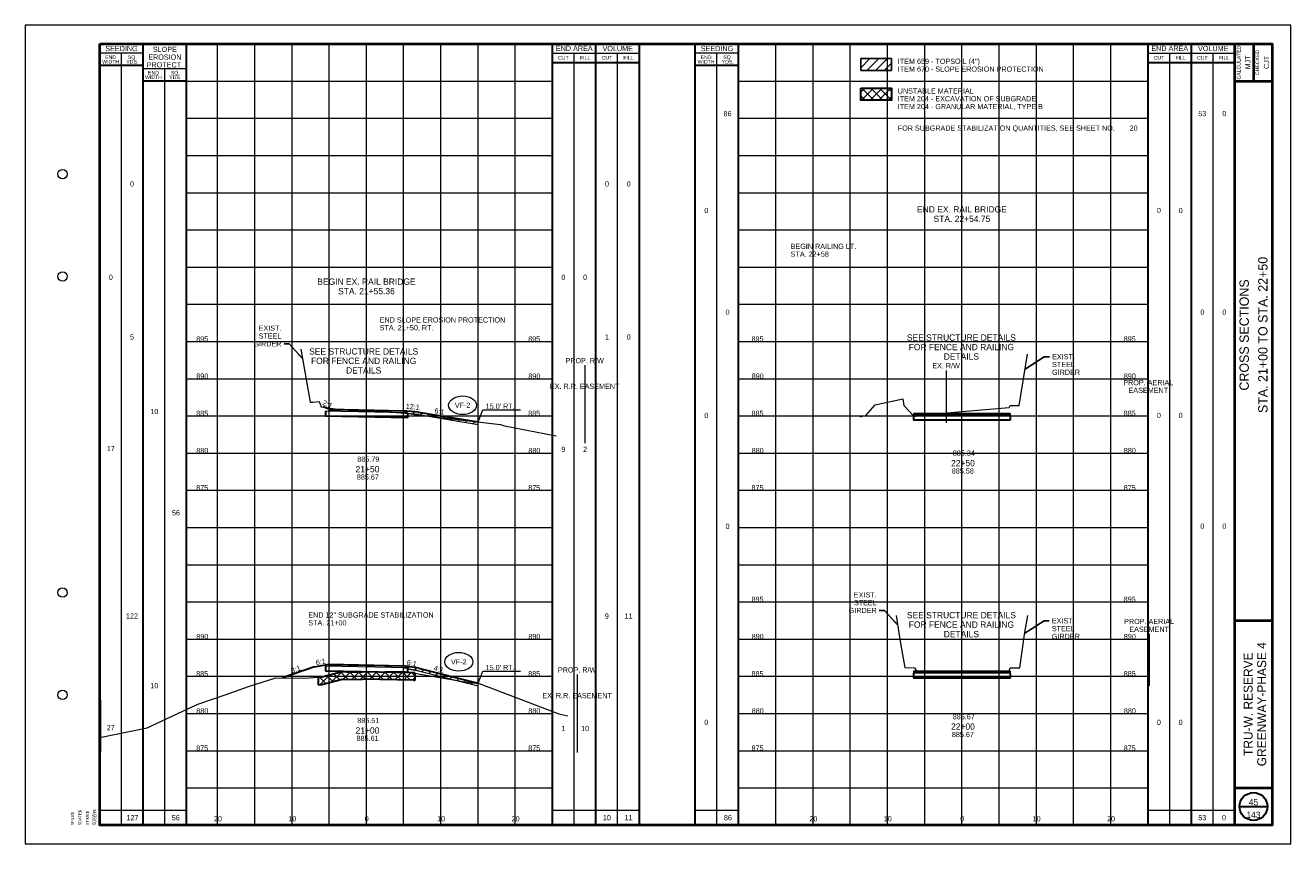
# Paper-space layout 'Layout1' of a CAD drawing. Header units: feet. Extents: x -1005 to 2379, y -670 to 6548.
# Tile 12 of 69: x -10 to 160, y 458 to 568. Entities that reach past the tile are written whole.
import ezdxf
from ezdxf.enums import TextEntityAlignment as Align

# ---------------------------------------------------------------- set-up
doc = ezdxf.new("R2010")
doc.units = ezdxf.units.FT
doc.header["$LTSCALE"] = 5
doc.header["$MEASUREMENT"] = 0
for name, pattern in [('DGN Style 2', [150.837143, 90.502286, -60.334857]), ('DGN Style 3', [211.172, 150.837143, -60.334857]), ('esmtrrex', [4.75, 0.8, -0.325, -0.325, 0.8, -0.3, 0.8, -0.3, 0.8, -0.3]), ('esmtshpr', [5.35, 1, -0.175, -0.175, 4]), ('rowex', [4.85, 0.8, -0.375, -0.375, 0.8, -0.3, 0.8, -0.3, 0.8, -0.3])]:
    doc.linetypes.add(name, pattern=pattern)
for name, color, linetype, lineweight in [('DR_P_Erosion_Control', 7, 'Continuous', 13), ('DR_P_Text', 7, 'Continuous', 13), ('PV_P_Text', 7, 'Continuous', 13), ('RW_P_Esmt_SH', 193, 'esmtshpr', 40), ('RW_X_Esmt_RR', 6, 'esmtrrex', 30), ('RW_X_Fee_RW', 6, 'rowex', 30), ('SH_Border', 7, 'Continuous', 40), ('SH_Data', 7, 'Continuous', 0), ('SH_Major_Grid_Line', 254, 'Continuous', 13), ('SH_Text', 7, 'Continuous', 13), ('TX_P_20', 7, 'Continuous', 13), ('TX_P_5', 7, 'Continuous', 13), ('TX_P_Misc', 7, 'Continuous', 13), ('TX_X_5', 7, 'Continuous', 0), ('XS_P_Finished_Grade', 3, 'Continuous', 30), ('XS_P_Pavt_Surface', 251, 'Continuous', 13), ('XS_P_Subgrade', 4, 'Continuous', 30), ('XS_P_Undercut', 230, 'Continuous', 30), ('XS_X_Ground_Line', 3, 'DGN Style 2', 13)]:
    doc.layers.add(name, color=color, linetype=linetype, lineweight=lineweight)
doc.layers.add('SH_Cut_Line', color=7, linetype='DGN Style 3', lineweight=0, plot=False)
doc.layers.add('XS_P_Pavt_Layers', color=251, linetype='Continuous', lineweight=0, transparency=0.5)
doc.styles.add('Slanted-Normal LS 0.50', font='font31.shx', dxfattribs={"height": 0.14})
doc.styles.add('Slanted-Normal LS 0.50_0', font='font31.shx')
doc.styles.add('Slanted-Sub Title', font='font31.shx', dxfattribs={"height": 0.17})
doc.styles.add('Style-CHAR_FAST_FONT', font='CHAR_FAST_FONT.shx')
doc.styles.add('Style-FONT1', font='FONT1.shx')
doc.styles.add('Style-font30', font='font30.shx')
doc.styles.add('Style-font31', font='font31.shx')
doc.styles.add('Style-font70', font='font70.shx')
doc.dimstyles.get("Standard").update_dxf_attribs({"dimtxt": 0.18, "dimasz": 0.18, "dimexe": 0.18, "dimexo": 0.0625, "dimgap": 0.09, "dimtad": 0, "dimtih": 1, "dimtoh": 1, "dimdec": 4, "dimzin": 0, "dimdsep": 46, "dimtxsty": 'Standard', "dimcen": 0.09, "dimadec": 0, "dimazin": 0, "dimtfac": 1, "dimtdec": 4, "dimtofl": 0, "dimtmove": 0, "dimatfit": 3, "dimfxl": 1, "dimtolj": 1, "dimtzin": 0, "dimarcsym": 0})

# ---------------------------------------------------------------- blocks, each defined once
blk = doc.blocks.new('STAMP')
at = {"layer": 'TX_P_Misc', "linetype": 'Continuous', "lineweight": 13, "style": 'Style-CHAR_FAST_FONT'}
for s, p in [('$DATE$', (-0.573, 0)), ('$TIME$', (-0.373, 0)), ('$USER$', (-0.173, 0)), ('$FILE$', (-0.773, 0))]:
    blk.add_text(s, height=0.078, rotation=90, dxfattribs=at).set_placement(p, align=Align.TOP_LEFT)
blk = doc.blocks.new('GPKLBL_78')
at = {"layer": 'TX_P_5', "linetype": 'Continuous', "extrusion": (0, 0, -1), "insert": (-0.46, 0.97), "char_height": 0.7, "attachment_point": 3, "text_direction": (-0.986394, 0.164399, 0), "line_spacing_factor": 0.6, "style": 'Style-font31'}
blk.add_mtext('6:1', dxfattribs=at)
blk = doc.blocks.new('XS POINT_36')
at = {"layer": 'RW_P_Esmt_SH', "linetype": 'Continuous', "lineweight": 13}
blk.add_line((0, 3.5), (0, -3.5), dxfattribs=at)
blk = doc.blocks.new('XS POINT_37')
at = {"layer": 'RW_X_Esmt_RR', "linetype": 'DGN Style 3', "lineweight": 0}
blk.add_line((0, 3.5), (0, -3.5), dxfattribs=at)
blk = doc.blocks.new('XS POINT_38')
at = {"layer": 'RW_P_Esmt_SH', "linetype": 'Continuous', "lineweight": 13}
blk.add_line((0, 3.5), (0, -3.5), dxfattribs=at)
blk = doc.blocks.new('GPKLBL_79')
at = {"layer": 'TX_P_5', "linetype": 'Continuous', "insert": (-0.51, 0.98), "char_height": 0.7, "attachment_point": 1, "rotation": 350.5377, "line_spacing_factor": 0.6, "style": 'Style-font31'}
blk.add_mtext('6:1', dxfattribs=at)
blk = doc.blocks.new('GPKLBL_80')
at = {"layer": 'TX_P_5', "insert": (-0.44, 1.4), "char_height": 0.7, "attachment_point": 1, "rotation": 343.681, "line_spacing_factor": 0.66, "style": 'Style-font31'}
blk.add_mtext('4:1', dxfattribs=at)
blk = doc.blocks.new('GPKLBL_81')
at = {"layer": 'TX_P_5', "linetype": 'Continuous', "insert": (-0.4, 0.8), "char_height": 0.7, "attachment_point": 1, "rotation": 12.1822, "line_spacing_factor": 0.66, "style": 'Style-font31'}
blk.add_mtext('3:1', dxfattribs=at)
blk = doc.blocks.new('GPKLBL_82')
at = {"layer": 'TX_P_5', "linetype": 'Continuous', "insert": (-0.65, 1.01), "char_height": 0.7, "attachment_point": 1, "rotation": 350.6156, "line_spacing_factor": 0.66, "style": 'Style-font31'}
blk.add_mtext('6:1', dxfattribs=at)
blk = doc.blocks.new('GPKLBL_83')
at = {"layer": 'TX_P_5', "linetype": 'Continuous', "insert": (-0.68, 1.06), "char_height": 0.7, "attachment_point": 1, "rotation": 355.2364, "line_spacing_factor": 0.6, "style": 'Style-font31'}
blk.add_mtext('12:1', dxfattribs=at)
blk = doc.blocks.new('GPKLBL_84')
at = {"layer": 'TX_P_5', "linetype": 'Continuous', "insert": (-0.17, 1.04), "char_height": 0.7, "attachment_point": 1, "rotation": 336.2539, "line_spacing_factor": 0.9, "style": 'Style-font31'}
blk.add_mtext('2:1', dxfattribs=at)
blk = doc.blocks.new('XS POINT_39')
at = {"layer": 'RW_P_Esmt_SH', "linetype": 'Continuous', "lineweight": 13}
blk.add_line((0, 3.5), (0, -3.5), dxfattribs=at)
blk = doc.blocks.new('XS POINT_40')
at = {"layer": 'RW_X_Esmt_RR', "linetype": 'DGN Style 3', "lineweight": 0}
blk.add_line((0, 3.5), (0, -3.5), dxfattribs=at)
blk = doc.blocks.new('XS POINT_41')
at = {"layer": 'RW_P_Esmt_SH', "linetype": 'Continuous', "lineweight": 13}
blk.add_line((0, 3.5), (0, -3.5), dxfattribs=at)
blk = doc.blocks.new('XS POINT_42')
at = {"layer": 'RW_X_Fee_RW', "linetype": 'DGN Style 3', "lineweight": 0}
blk.add_line((0, 3.5), (0, -3.5), dxfattribs=at)
blk = doc.blocks.new('XS POINT_43')
at = {"layer": 'RW_P_Esmt_SH', "linetype": 'Continuous', "lineweight": 13}
blk.add_line((0, 3.5), (0, -3.5), dxfattribs=at)

psp = doc.layouts.get("Layout1")

# ---------------------------------------------------------------- hatches: boundary and pattern name
at = {"layer": 'DR_P_Erosion_Control'}
h = psp.add_hatch(dxfattribs=at)
h.set_pattern_fill('HATCH', color=256, style=0, pattern_type=2)
h.set_pattern_definition([(45, (110.88294, 562.1839), (-0.589255, 0.589255), [])])
h.paths.add_polyline_path([(102.25, 561.41), (106.39, 561.41), (106.39, 563.02), (102.25, 563.02)])
h = psp.add_hatch(dxfattribs=at)
h.set_pattern_fill('HATCH', color=256, style=0, pattern_type=2)
h.set_pattern_definition([(45, (47.65945, 517.3874), (-0.589255, 0.589255), [])])
h.paths.add_polyline_path([(41.33, 515.43), (41.33, 515.32), (42.83, 515.19), (50.83, 513.86), (50.83, 514.19), (42.83, 515.52), (40.83, 515.69), (40.83, 515.58), (40.83, 515.44)])
h = psp.add_hatch(dxfattribs=at)
h.set_pattern_fill('HATCH', color=256, style=0, pattern_type=2)
h.set_pattern_definition([(45, (45.1485, 478.9491), (-0.58926, 0.58926), [])])
h.paths.add_polyline_path([(41.33, 481.15), (41.33, 481), (42.83, 480.75), (50.83, 478.73), (50.83, 479.06), (42.83, 481.08), (40.83, 481.41), (40.83, 481.31), (40.83, 481.16)])
at = {"layer": 'XS_P_Undercut', "lineweight": 0}
h = psp.add_hatch(dxfattribs=at)
h.set_pattern_fill('CROSSHATCH', color=256, style=0, pattern_type=2)
h.set_pattern_definition([(45, (105.527, 553.5604), (-0.58926, 0.58926), []), (315, (105.527, 553.5604), (0.58926, 0.58926), [])])
h.paths.add_polyline_path([(102.24, 557.43), (106.38, 557.43), (106.38, 559.05), (102.24, 559.05)])
h = psp.add_hatch(dxfattribs=at)
h.set_pattern_fill('CROSSHATCH', color=256, style=0, pattern_type=2)
h.set_pattern_definition([(45, (38.91255, 479.9457), (-0.589255, 0.589255), []), (315, (38.91255, 479.9457), (0.589255, 0.589255), [])])
h.paths.add_polyline_path([(35.36, 480.6), (33.74, 480.57), (32.59, 480.63), (29.83, 479.91), (29.33, 479.87), (29.33, 478.87), (29.83, 478.91), (32.59, 479.63), (33.74, 479.57), (35.36, 479.6), (42.19, 479.47), (42.33, 479.44), (42.33, 480.44), (42.19, 480.47), (41.33, 480.48)])

# ---------------------------------------------------------------- linework, layer by layer
at = {"layer": 'DR_P_Erosion_Control'}
for p, q in [((42.83, 515.19), (41.33, 515.32)), ((42.83, 515.19), (50.83, 513.86)), ((50.83, 513.86), (50.83, 514.19)), ((42.83, 480.75), (41.33, 481)), ((42.83, 480.75), (50.83, 478.73)), ((50.83, 478.73), (50.83, 479.06))]:
    psp.add_line(p, q, dxfattribs=at)
at = {"layer": 'DR_P_Erosion_Control', "flags": 128}
for points in [[(102.25, 563.02), (106.39, 563.02), (106.39, 561.41), (102.25, 561.41), (102.25, 563.02)], [(102.25, 561.41), (106.39, 561.41), (106.39, 563.02), (102.25, 563.02), (102.25, 561.41)], [(41.33, 515.43), (41.33, 515.32), (42.83, 515.19), (50.83, 513.86), (50.83, 514.19), (42.83, 515.52), (40.83, 515.69), (40.83, 515.58), (40.83, 515.44), (41.33, 515.43)], [(41.33, 481.15), (41.33, 481), (42.83, 480.75), (50.83, 478.73), (50.83, 479.06), (42.83, 481.08), (40.83, 481.41), (40.83, 481.31), (40.83, 481.16), (41.33, 481.15)]]:
    psp.add_lwpolyline(points, close=True, dxfattribs=at)
at = {"layer": 'DR_P_Text'}
for p, q in [((50.83, 514.19), (51.48, 515.81)), ((51.48, 515.81), (56.53, 515.81)), ((50.83, 479.06), (51.48, 480.68)), ((51.48, 480.68), (56.53, 480.68))]:
    psp.add_line(p, q, dxfattribs=at)
at = {"layer": 'DR_P_Text', "color": 7, "linetype": 'Continuous', "lineweight": 13}
for centre in [(48.75, 516.43), (48.24, 481.95)]:
    psp.add_ellipse(centre, major_axis=(1.88, 0), ratio=0.666667, dxfattribs=at)
at = {"layer": 'SH_Border', "color": 7, "linetype": 'Continuous', "lineweight": 40}
for p, q in [((152.5, 460), (152.5, 565)), ((155, 565), (155, 560)), ((152.5, 560), (157.5, 560)), ((152.5, 487.5), (157.5, 487.5)), ((152.5, 465), (157.5, 465))]:
    psp.add_line(p, q, dxfattribs=at)
at = {"layer": 'SH_Border', "color": 7, "linetype": 'Continuous', "lineweight": 40, "flags": 128}
psp.add_lwpolyline([(0, 565), (157.5, 565), (157.5, 460), (0, 460), (0, 565)], close=True, dxfattribs=at)
at = {"layer": 'SH_Border', "color": 7, "linetype": 'Continuous', "lineweight": 0}
for centre in [(-5, 547.5), (-5, 533.75), (-5, 491.25), (-5, 477.5)]:
    psp.add_circle(centre, 0.625, dxfattribs=at)
at = {"layer": 'SH_Cut_Line', "color": 7, "linetype": 'DGN Style 3', "lineweight": 0, "flags": 128}
psp.add_lwpolyline([(-10, 457.5), (160, 457.5), (160, 567.5), (-10, 567.5), (-10, 457.5)], close=True, dxfattribs=at)
at = {"layer": 'SH_Data', "color": 7, "linetype": 'Continuous', "lineweight": 30}
for p, q in [((5.83, 460), (5.83, 565)), ((11.66, 460), (11.66, 565)), ((60.83, 460), (60.83, 565)), ((66.67, 460), (66.67, 565)), ((72.5, 460), (72.5, 565)), ((80, 460), (80, 565)), ((85.83, 460), (85.83, 565)), ((140.83, 460), (140.83, 565)), ((146.67, 460), (146.67, 565)), ((5.83, 562.08), (0, 562.08)), ((60.83, 562.5), (72.5, 562.5)), ((85.83, 562.08), (80, 562.08)), ((140.83, 562.5), (152.5, 562.5)), ((11.66, 560), (5.83, 560)), ((153.12, 462.5), (156.88, 462.5))]:
    psp.add_line(p, q, dxfattribs=at)
at = {"layer": 'SH_Data', "color": 7, "linetype": 'Continuous', "lineweight": 0}
for p, q in [((5.83, 563.75), (0, 563.75)), ((60.83, 563.75), (72.5, 563.75)), ((85.83, 563.75), (80, 563.75)), ((140.83, 563.75), (152.5, 563.75)), ((11.66, 561.67), (5.83, 561.67))]:
    psp.add_line(p, q, dxfattribs=at)
at = {"layer": 'SH_Data', "color": 7, "linetype": 'Continuous', "lineweight": 13}
for p, q in [((2.92, 460), (2.92, 563.75)), ((63.75, 460), (63.75, 563.75)), ((69.58, 460), (69.58, 563.75)), ((82.92, 460), (82.92, 563.75)), ((143.75, 460), (143.75, 563.75)), ((149.58, 460), (149.58, 563.75)), ((8.75, 460), (8.75, 561.67)), ((0, 462), (11.66, 462)), ((60.83, 462), (72.5, 462)), ((80, 462), (85.83, 462)), ((140.83, 462), (152.5, 462))]:
    psp.add_line(p, q, dxfattribs=at)
at = {"layer": 'SH_Data', "color": 7, "linetype": 'Continuous', "lineweight": 30}
psp.add_circle((155, 462.5), 1.87, dxfattribs=at)
at = {"layer": 'SH_Major_Grid_Line', "color": 254, "linetype": 'Continuous', "lineweight": 13}
for p, q in [((15.83, 460), (15.83, 565)), ((20.83, 460), (20.83, 565)), ((25.83, 460), (25.83, 565)), ((30.83, 460), (30.83, 565)), ((35.83, 460), (35.83, 565)), ((40.83, 460), (40.83, 565)), ((45.83, 460), (45.83, 565)), ((50.83, 460), (50.83, 565)), ((55.83, 460), (55.83, 565)), ((90.83, 460), (90.83, 565)), ((95.83, 460), (95.83, 565)), ((100.83, 460), (100.83, 565)), ((105.83, 460), (105.83, 565)), ((110.83, 460), (110.83, 565)), ((115.83, 460), (115.83, 565)), ((120.83, 460), (120.83, 565)), ((125.83, 460), (125.83, 565)), ((130.83, 460), (130.83, 565)), ((135.83, 460), (135.83, 565)), ((5.83, 560), (60.83, 560)), ((85.83, 560), (140.83, 560)), ((11.66, 555), (60.83, 555)), ((85.83, 555), (140.83, 555)), ((11.66, 550), (60.83, 550)), ((85.83, 550), (140.83, 550)), ((11.66, 545), (60.83, 545)), ((85.83, 545), (140.83, 545)), ((11.66, 540), (60.83, 540)), ((85.83, 540), (140.83, 540)), ((11.66, 535), (60.83, 535)), ((85.83, 535), (140.83, 535)), ((11.66, 530), (60.83, 530)), ((85.83, 530), (140.83, 530)), ((11.66, 525), (60.83, 525)), ((85.83, 525), (140.83, 525)), ((11.66, 520), (60.83, 520)), ((85.83, 520), (140.83, 520)), ((11.66, 515), (60.83, 515)), ((85.83, 515), (140.83, 515)), ((11.66, 510), (60.83, 510)), ((85.83, 510), (140.83, 510)), ((11.66, 505), (60.83, 505)), ((85.83, 505), (140.83, 505)), ((11.66, 500), (60.83, 500)), ((85.83, 500), (140.83, 500)), ((11.66, 495), (60.83, 495)), ((85.83, 495), (140.83, 495)), ((11.66, 490), (60.83, 490)), ((85.83, 490), (140.83, 490)), ((11.66, 485), (60.83, 485)), ((85.83, 485), (140.83, 485)), ((11.66, 480), (60.83, 480)), ((85.83, 480), (140.83, 480)), ((11.66, 475), (60.83, 475)), ((85.83, 475), (140.83, 475)), ((11.66, 470), (60.83, 470)), ((85.83, 470), (140.83, 470)), ((11.66, 465), (60.83, 465)), ((85.83, 465), (140.83, 465))]:
    psp.add_line(p, q, dxfattribs=at)
at = {"layer": 'XS_P_Finished_Grade'}
for p, q in [((30.83, 515.89), (30.02, 516.2)), ((42.83, 515.52), (40.83, 515.69)), ((42.83, 515.52), (50.83, 514.19)), ((28.83, 481.28), (24.54, 479.78)), ((28.83, 481.28), (30.83, 481.61)), ((42.83, 481.08), (40.83, 481.41)), ((42.83, 481.08), (50.83, 479.06))]:
    psp.add_line(p, q, dxfattribs=at)
at = {"layer": 'XS_P_Pavt_Layers', "color": 2, "lineweight": 13}
for p, q in [((41.33, 515.43), (30.33, 515.65)), ((40.83, 515.58), (30.83, 515.78)), ((122.33, 515.23), (109.33, 515.23)), ((122.33, 515.09), (109.33, 515.08)), ((41.33, 481.15), (30.33, 481.37)), ((40.83, 481.31), (30.83, 481.51)), ((122.33, 480.57), (109.33, 480.57)), ((122.33, 480.42), (109.33, 480.42))]:
    psp.add_line(p, q, dxfattribs=at)
at = {"layer": 'XS_P_Pavt_Surface', "color": 193}
for p, q in [((30.83, 515.89), (30.83, 515.64)), ((40.83, 515.69), (30.83, 515.89)), ((40.83, 515.69), (40.83, 515.44)), ((122.33, 515.34), (109.33, 515.33)), ((109.33, 515.33), (109.33, 515.08)), ((122.33, 515.34), (122.33, 515.09)), ((30.83, 481.61), (30.83, 481.36)), ((40.83, 481.41), (30.83, 481.61)), ((40.83, 481.41), (40.83, 481.16)), ((109.33, 480.67), (109.33, 480.42)), ((122.33, 480.67), (109.33, 480.67)), ((122.33, 480.67), (122.33, 480.42))]:
    psp.add_line(p, q, dxfattribs=at)
at = {"layer": 'XS_P_Subgrade'}
for p, q in [((30.33, 515.65), (30.33, 514.98)), ((41.33, 515.43), (41.33, 514.76)), ((41.33, 514.76), (30.33, 514.98)), ((109.33, 515.08), (109.33, 514.42)), ((122.33, 514.42), (109.33, 514.42)), ((122.33, 515.09), (122.33, 514.42)), ((30.33, 481.37), (30.33, 480.7)), ((41.33, 481.15), (41.33, 480.48)), ((42.33, 480.46), (30.33, 480.7)), ((109.33, 480.42), (109.33, 479.75)), ((122.33, 479.75), (109.33, 479.75)), ((122.33, 480.42), (122.33, 479.75))]:
    psp.add_line(p, q, dxfattribs=at)
at = {"layer": 'XS_P_Undercut', "lineweight": 30}
for p, q in [((29.33, 479.87), (29.33, 478.87)), ((42.19, 479.47), (35.36, 479.6)), ((42.33, 480.46), (42.33, 479.44))]:
    psp.add_line(p, q, dxfattribs=at)
at = {"layer": 'XS_P_Undercut', "flags": 128}
psp.add_lwpolyline([(102.24, 559.05), (106.38, 559.05), (106.38, 557.43), (102.24, 557.43), (102.24, 559.05)], close=True, dxfattribs=at)
at = {"layer": 'XS_P_Undercut', "lineweight": 0, "flags": 128}
for points in [[(102.24, 557.43), (106.38, 557.43), (106.38, 559.05), (102.24, 559.05), (102.24, 557.43)], [(35.36, 480.6), (33.74, 480.57), (32.59, 480.63), (29.83, 479.91), (29.33, 479.87), (29.33, 478.87), (29.83, 478.91), (32.59, 479.63), (33.74, 479.57), (35.36, 479.6), (42.19, 479.47), (42.33, 479.44), (42.33, 480.44), (42.19, 480.47), (41.33, 480.48), (35.36, 480.6)]]:
    psp.add_lwpolyline(points, close=True, dxfattribs=at)
at = {"layer": 'XS_P_Undercut', "flags": 128}
for points in [[(29.33, 479.87), (29.83, 479.91), (32.59, 480.63), (33.74, 480.57), (35.36, 480.6)], [(29.33, 478.87), (29.83, 478.91), (32.59, 479.63), (33.74, 479.57), (35.36, 479.6)], [(42.19, 479.47), (42.33, 479.44)]]:
    psp.add_lwpolyline(points, dxfattribs=at)
at = {"layer": 'XS_X_Ground_Line', "flags": 128}
for points in [[(27, 523.99), (28.26, 516.86), (28.64, 516.86), (29.47, 516.95), (29.77, 516.24), (31.92, 515.89), (34.61, 515.74), (35.83, 515.67), (39.81, 515.45), (41.67, 515.32), (42.25, 515.2), (53.82, 513.83), (54.36, 513.68), (61.3, 512.3)], [(102.21, 514.86), (102.59, 515), (102.91, 515.05), (104.18, 516.49), (107.91, 517.3), (108.04, 516.39), (109.42, 514.94), (109.98, 515.06), (115.83, 515.58), (122.18, 516.15), (122.29, 516.38), (123.2, 516.39), (123.51, 516.39), (124.64, 523.29)], [(107, 488.19), (107.53, 484.69), (108.15, 481.19), (109.46, 481.14), (109.7, 480.78), (115.83, 480.67), (122.2, 480.72), (122.32, 481.12), (123.61, 481.13), (124.26, 485.64), (124.68, 488.18)], [(0, 471.78), (6.35, 473.08), (13.19, 476.25), (17.13, 477.58), (20, 478.61), (23.65, 479.79), (27.59, 479.73), (29.83, 479.91), (32.59, 480.63), (33.74, 480.57), (35.83, 480.61), (40.78, 480.71), (49.05, 479.27), (50.97, 479.04), (61.67, 474.94), (62.89, 474.69)]]:
    psp.add_lwpolyline(points, dxfattribs=at)

# ---------------------------------------------------------------- block references
at = {"layer": 'RW_P_Esmt_SH', "linetype": 'Continuous', "lineweight": 13}
for name, p in [('XS POINT_39', (65.15, 518.33)), ('XS POINT_43', (140.87, 514.33)), ('XS POINT_41', (140.98, 482.22)), ('XS POINT_36', (64.13, 476.76)), ('XS POINT_38', (0.11, 473.31))]:
    psp.add_blockref(name, p, dxfattribs=at)
at = {"layer": 'RW_X_Esmt_RR', "linetype": 'DGN Style 3', "lineweight": 0}
for name, p in [('XS POINT_40', (65.15, 514.83)), ('XS POINT_37', (64.13, 473.26))]:
    psp.add_blockref(name, p, dxfattribs=at)
at = {"layer": 'RW_X_Fee_RW', "linetype": 'DGN Style 3', "lineweight": 0}
psp.add_blockref('XS POINT_42', (113.7, 517.59), dxfattribs=at)
at = {"layer": 'TX_P_5', "linetype": 'Continuous'}
for name, p in [('GPKLBL_84', (30.3, 516.12)), ('GPKLBL_83', (41.83, 515.6)), ('GPKLBL_79', (41.83, 481.24))]:
    psp.add_blockref(name, p, dxfattribs=at)
for name, p, rotation in [('GPKLBL_82', (45.7, 515.05), 0.9424052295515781), ('GPKLBL_81', (26.07, 480.31), 7.076689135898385)]:
    psp.add_blockref(name, p, dxfattribs=dict(at, rotation=rotation))
at = {"layer": 'TX_P_5', "linetype": 'Continuous', "extrusion": (0, 0, -1)}
psp.add_blockref('GPKLBL_78', (-29.83, 481.44), dxfattribs=at)
at = {"layer": 'TX_P_5', "rotation": 2.138217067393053}
psp.add_blockref('GPKLBL_80', (45.48, 480.1), dxfattribs=at)
at = {"layer": 'TX_P_Misc', "linetype": 'Continuous', "lineweight": 13, "xscale": 5, "yscale": 5, "zscale": 5}
psp.add_blockref('STAMP', (0, 460), dxfattribs=at)

# ---------------------------------------------------------------- texts
at = {"layer": 'DR_P_Text', "color": 7, "lineweight": 13, "style": 'Style-font31'}
for p in [(48.75, 516.43), (48.24, 481.95)]:
    psp.add_text('VF-2', height=0.7, dxfattribs=at).set_placement(p, align=Align.MIDDLE_CENTER)
at = {"layer": 'DR_P_Text', "char_height": 0.7, "attachment_point": 1, "line_spacing_factor": 0.9}
for s, insert, style in [('ITEM 659 - TOPSOIL (4")\\PITEM 670 - SLOPE EROSION PROTECTION', (107.22, 563.01), 'Slanted-Sub Title'), ('UNSTABLE MATERIAL\\PITEM 204 - EXCAVATION OF SUBGRADE\\PITEM 204 - GRANULAR MATERIAL, TYPE B', (107.21, 559.03), 'Slanted-Sub Title'), ('FOR SUBGRADE STABILIZATION QUANTITIES, SEE SHEET NO.', (107.21, 554.03), 'Slanted-Sub Title'), ('20\\P', (138.36, 554.03), 'Style-font31'), ("15.0' RT.", (51.85, 516.66), 'Slanted-Normal LS 0.50'), ("15.0' RT.", (51.85, 481.53), 'Slanted-Normal LS 0.50')]:
    psp.add_mtext(s, dxfattribs=dict(at, insert=insert, style=style))
at = {"layer": 'PV_P_Text', "style": 'Slanted-Normal LS 0.50'}
for s, p in [(' 885.34', (115.95, 509.65)), (' 885.79', (35.95, 508.83)), (' 886.51', (35.95, 473.71)), (' 885.67', (115.95, 474.23))]:
    psp.add_text(s, height=0.7, dxfattribs=at).set_placement(p, align=Align.CENTER)
at = {"layer": 'RW_P_Esmt_SH', "linetype": 'Continuous', "lineweight": 13, "char_height": 0.7, "attachment_point": 2, "line_spacing_factor": 0.9, "style": 'Style-font31'}
for s, insert in [('\\PPROP. R/W', (65.15, 523.83)), ('PROP. AERIAL\\PEASEMENT', (140.87, 519.83)), ('PROP. AERIAL\\PEASEMENT', (140.98, 487.72)), ('\\PPROP. R/W', (64.13, 482.26))]:
    psp.add_mtext(s, dxfattribs=dict(at, insert=insert))
at = {"layer": 'RW_X_Esmt_RR', "linetype": 'Continuous', "lineweight": 0, "char_height": 0.7, "attachment_point": 2, "line_spacing_factor": 0.66, "style": 'Style-font31'}
for insert in [(65.15, 519.33), (64.13, 477.76)]:
    psp.add_mtext('EX. R.R. EASEMENT\\P', dxfattribs=dict(at, insert=insert))
at = {"layer": 'RW_X_Fee_RW', "linetype": 'Continuous', "lineweight": 0, "insert": (113.7, 522.09), "char_height": 0.7, "attachment_point": 2, "line_spacing_factor": 0.66, "style": 'Style-font31'}
psp.add_mtext('EX. R/W\\P', dxfattribs=at)
at = {"layer": 'SH_Border', "color": 7, "linetype": 'Continuous', "lineweight": 0, "style": 'Style-FONT1'}
psp.add_text('`````', height=0.625, rotation=90, dxfattribs=at).set_placement((-0.38, 460))
at = {"layer": 'SH_Data', "color": 7, "linetype": 'Continuous', "lineweight": 13, "style": 'Style-font30'}
for s, p in [('SEEDING', (2.92, 564.38)), ('END AREA', (63.75, 564.4)), ('VOLUME', (69.59, 564.38)), ('SEEDING', (82.92, 564.38)), ('END AREA', (143.75, 564.4)), ('VOLUME', (149.59, 564.38))]:
    psp.add_text(s, height=0.7, dxfattribs=at).set_placement(p, align=Align.MIDDLE_CENTER)
at = {"layer": 'SH_Data', "color": 7, "linetype": 'Continuous', "lineweight": 0, "style": 'Style-font30'}
for s, p in [('CALCULATED', (152.76, 562.5)), ('CHECKED', (155.26, 562.5))]:
    psp.add_text(s, height=0.5, rotation=90, dxfattribs=at).set_placement(p, align=Align.TOP_CENTER)
for s, p in [('CUT', (62.29, 563.12)), ('FILL', (65.21, 563.12)), ('CUT', (68.13, 563.12)), ('FILL', (71.04, 563.12)), ('CUT', (142.29, 563.12)), ('FILL', (145.21, 563.12)), ('CUT', (148.13, 563.12)), ('FILL', (151.04, 563.12))]:
    psp.add_text(s, height=0.5, dxfattribs=at).set_placement(p, align=Align.MIDDLE_CENTER)
at = {"layer": 'SH_Data', "color": 7, "linetype": 'Continuous', "lineweight": 13, "style": 'Style-font30'}
for s, p in [('MJT', (154.6, 562.52)), ('CJT', (157.1, 562.52))]:
    psp.add_text(s, height=0.7, rotation=90, dxfattribs=at).set_placement(p, align=Align.CENTER)
at = {"layer": 'SH_Data', "style": 'Style-font70'}
psp.add_text('STA. 21+00 TO STA. 22+50', height=1.25, rotation=90, dxfattribs=at).set_placement((156.26, 525.88), align=Align.MIDDLE_CENTER)
at = {"layer": 'SH_Data', "color": 7, "linetype": 'Continuous', "lineweight": 0, "style": 'Style-font70'}
psp.add_text('CROSS SECTIONS', height=1.25, rotation=90, dxfattribs=at).set_placement((153.75, 525.88), align=Align.MIDDLE_CENTER)
at = {"layer": 'SH_Data', "color": 7, "linetype": 'Continuous', "lineweight": 13, "insert": (8.75, 563.22), "char_height": 0.7, "attachment_point": 5, "line_spacing_factor": 0.892896, "style": 'Style-font30'}
psp.add_mtext('SLOPE\\PEROSION\\PPROTECT.', dxfattribs=at)
at = {"layer": 'SH_Data', "color": 7, "linetype": 'Continuous', "lineweight": 0, "char_height": 0.7, "attachment_point": 5, "line_spacing_factor": 0.728571, "style": 'Style-font30'}
for s, insert in [('\\H0.714286x;END\\PWIDTH', (1.46, 562.9)), ('\\H0.714286x;SQ.\\PYDS.', (4.37, 562.9)), ('\\H0.714286x;END\\PWIDTH', (81.46, 562.9)), ('\\H0.714286x;SQ.\\PYDS.', (84.37, 562.9)), ('\\H0.714286x;END\\PWIDTH', (7.22, 560.82)), ('\\H0.714286x;SQ.\\PYDS.', (10.14, 560.82))]:
    psp.add_mtext(s, dxfattribs=dict(at, insert=insert))
at = {"layer": 'SH_Data', "lineweight": 13, "char_height": 0.85, "attachment_point": 8, "style": 'Style-font30'}
for s, insert, line_spacing_factor in [('45\\P', (155, 462.64), 1.08), ('143\\P', (155, 460.94), 0.6)]:
    psp.add_mtext(s, dxfattribs=dict(at, insert=insert, line_spacing_factor=line_spacing_factor))
at = {"layer": 'SH_Text', "style": 'Style-font31'}
for s, p in [('895', (13.77, 525)), ('895', (58.37, 525)), ('895', (88.37, 525)), ('895', (138.37, 525)), ('890', (13.78, 520)), ('890', (58.39, 520)), ('890', (88.39, 520)), ('890', (138.39, 520)), ('885', (13.77, 515)), ('885', (58.37, 515)), ('885', (88.37, 515)), ('885', (138.37, 515)), ('880', (13.78, 510)), ('880', (58.39, 510)), ('880', (88.39, 510)), ('880', (138.39, 510)), ('875', (13.77, 505)), ('875', (58.37, 505)), ('875', (88.37, 505)), ('875', (138.37, 505)), ('895', (88.37, 490)), ('895', (138.37, 490)), ('890', (13.78, 485)), ('890', (58.39, 485)), ('890', (88.39, 485)), ('890', (138.39, 485)), ('885', (13.77, 480)), ('885', (58.37, 480)), ('885', (88.37, 480)), ('885', (138.37, 480)), ('880', (13.78, 475)), ('880', (58.39, 475)), ('880', (88.39, 475)), ('880', (138.39, 475)), ('875', (13.77, 470)), ('875', (58.37, 470)), ('875', (88.37, 470)), ('875', (138.37, 470)), ('20', (15.87, 460.5)), ('10', (25.87, 460.5)), ('0', (35.87, 460.5)), ('0', (35.87, 460.5)), ('10', (45.87, 460.5)), ('20', (55.87, 460.5)), ('20', (95.87, 460.5)), ('10', (105.87, 460.5)), ('0', (115.87, 460.5)), ('0', (115.87, 460.5)), ('10', (125.87, 460.5)), ('20', (135.87, 460.5))]:
    psp.add_text(s, height=0.7, dxfattribs=at).set_placement(p, align=Align.CENTER)
at = {"layer": 'SH_Text', "char_height": 0.7, "attachment_point": 1, "line_spacing_factor": 0.9, "style": 'Slanted-Sub Title'}
for s, insert in [('BEGIN RAILING LT.\\PSTA. 22+58', (92.82, 538.14)), ('END SLOPE EROSION PROTECTION\\PSTA. 21+50, RT.', (37.61, 528.25)), ('END 12" SUBGRADE STABILIZATION\\PSTA. 21+00', (28.02, 488.59))]:
    psp.add_mtext(s, dxfattribs=dict(at, insert=insert))
at = {"layer": 'SH_Text', "insert": (155.2, 476.25), "char_height": 1.2, "attachment_point": 5, "rotation": 90, "line_spacing_factor": 0.9125, "style": 'Slanted-Normal LS 0.50'}
psp.add_mtext('\\Ffont70;TRU-W. RESERVE\\PGREENWAY-PHASE 4', dxfattribs=at)
at = {"layer": 'TX_P_20', "style": 'Slanted-Normal LS 0.50'}
for s, p in [('86', (84.34, 555.62)), ('53', (148.13, 555.64)), ('0', (151.08, 555.64)), ('0', (4.33, 546.18)), ('0', (68.15, 546.18)), ('0', (71.07, 546.18)), ('0', (81.49, 542.61)), ('0', (142.29, 542.61)), ('0', (145.21, 542.61)), ('0', (1.49, 533.63)), ('0', (62.29, 533.63)), ('0', (65.21, 533.63)), ('0', (84.34, 528.94)), ('0', (148.13, 528.95)), ('0', (151.08, 528.95)), ('5', (4.33, 525.61)), ('1', (68.15, 525.61)), ('0', (71.07, 525.61)), ('10', (7.33, 515.59)), ('0', (81.49, 515.06)), ('0', (142.29, 515.06)), ('0', (145.21, 515.06)), ('17', (1.49, 510.61)), ('56', (10.24, 501.98)), ('0', (84.34, 500.16)), ('0', (148.13, 500.18)), ('0', (151.08, 500.18)), ('122', (4.33, 488.1)), ('9', (68.13, 488.1)), ('11', (71.05, 488.1)), ('10', (7.33, 478.75)), ('27', (1.49, 473.1)), ('0', (81.49, 473.81)), ('0', (142.29, 473.81)), ('0', (145.21, 473.81)), ('127', (4.39, 461)), ('56', (10.22, 461)), ('10', (68.13, 461)), ('11', (71.05, 461)), ('86', (84.39, 461)), ('53', (148.13, 461)), ('0', (151.04, 461))]:
    psp.add_text(s, height=0.7, dxfattribs=at).set_placement(p, align=Align.MIDDLE_CENTER)
at = {"layer": 'TX_P_20', "char_height": 0.7, "attachment_point": 5, "line_spacing_factor": 0.6, "style": 'Slanted-Normal LS 0.50'}
for s, insert in [('9', (62.29, 510.5)), ('2', (65.21, 510.5)), ('1', (62.29, 472.98)), ('10', (65.21, 472.98))]:
    psp.add_mtext(s, dxfattribs=dict(at, insert=insert))
at = {"layer": 'TX_P_5', "char_height": 0.85, "attachment_point": 5, "style": 'Slanted-Sub Title'}
for s, insert, line_spacing_factor in [('SEE STRUCTURE DETAILS\\PFOR FENCE AND RAILING\\PDETAILS', (115.76, 524.25), 0.9), ('SEE STRUCTURE DETAILS\\PFOR FENCE AND RAILING\\PDETAILS', (35.46, 522.39), 0.9), ('21+50', (35.97, 507.84), 0.6), ('22+50', (115.97, 508.65), 0.6), ('SEE STRUCTURE DETAILS\\PFOR FENCE AND RAILING\\PDETAILS', (115.76, 486.94), 0.9), ('21+00', (35.97, 472.72), 0.6), ('22+00', (115.97, 473.24), 0.6)]:
    psp.add_mtext(s, dxfattribs=dict(at, insert=insert, line_spacing_factor=line_spacing_factor))
at = {"layer": 'TX_X_5', "linetype": 'Continuous', "style": 'Style-font31'}
for s, p in [('885.67', (36.02, 507.13)), ('885.58', (115.95, 507.95)), ('885.61', (35.98, 472.01)), ('885.67', (115.96, 472.53))]:
    psp.add_text(s, height=0.7, dxfattribs=at).set_placement(p, align=Align.TOP_CENTER)
at = {"layer": 'TX_X_5', "line_spacing_factor": 0.9}
for s, insert, char_height, attachment_point, style in [('END EX. RAIL BRIDGE\\PSTA. 22+54.75', (115.83, 542.12), 0.85, 5, 'Slanted-Sub Title'), ('BEGIN EX. RAIL BRIDGE\\PSTA. 21+55.36', (35.83, 532.4), 0.85, 5, 'Slanted-Sub Title'), ('EXIST.\\PSTEEL\\PGIRDER', (24.41, 527.14), 0.7, 3, 'Slanted-Normal LS 0.50'), ('EXIST.\\PSTEEL\\PGIRDER', (127.94, 523.31), 0.7, 1, 'Slanted-Normal LS 0.50'), ('EXIST.\\PSTEEL\\PGIRDER', (104.38, 491.3), 0.7, 3, 'Slanted-Normal LS 0.50'), ('EXIST.\\PSTEEL\\PGIRDER', (127.91, 487.81), 0.7, 1, 'Slanted-Normal LS 0.50')]:
    psp.add_mtext(s, dxfattribs=dict(at, insert=insert, char_height=char_height, attachment_point=attachment_point, style=style))

# ---------------------------------------------------------------- leaders
at = {"layer": 'TX_X_5', "color": 97, "linetype": 'Continuous', "lineweight": 0, "annotation_type": 0, "has_hookline": 1, "text_width": 3.48}
for points, hookline_direction in [([(27.22, 522.7), (25.46, 524.69), (24.76, 524.69)], 1), ([(124.31, 521.29), (126.89, 522.96), (127.59, 522.96)], 0), ([(107.2, 486.86), (105.43, 488.85), (104.73, 488.85)], 1), ([(124.28, 485.79), (126.86, 487.46), (127.56, 487.46)], 0)]:
    psp.add_leader(points, dimstyle='Standard', override={"dimtxt": 0.7, "dimasz": 0.7, "dimgap": 0.35, "dimtad": 0, "dimtxsty": 'Slanted-Normal LS 0.50_0'}, dxfattribs=dict(at, hookline_direction=hookline_direction))

doc.saveas('drawing.dxf')
